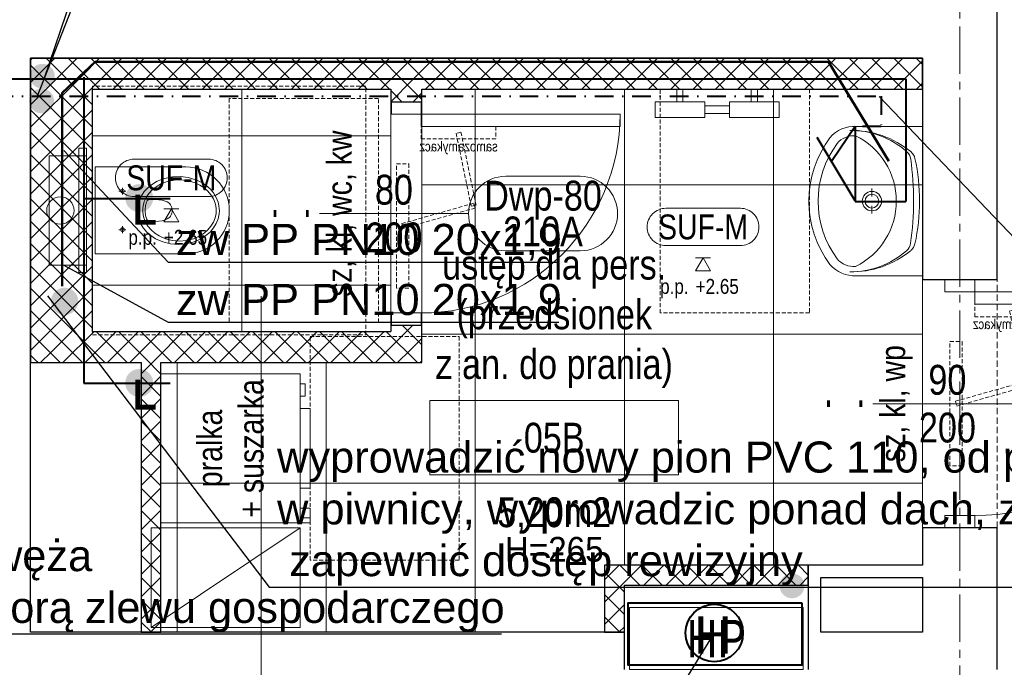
# Model space of a CAD drawing. Header units: millimetres. Extents: x -291747 to 77132, y 46721 to 203932.
# Tile 42 of 110: x 67667 to 68064, y 91216 to 91477. Entities that reach past the tile are written whole.
import ezdxf
from ezdxf.enums import TextEntityAlignment as Align
from ezdxf.lldxf.tags import DXFTag

# ---------------------------------------------------------------- set-up
doc = ezdxf.new("R2010")
doc.units = ezdxf.units.MM
doc.header["$MEASUREMENT"] = 0
for name, pattern in [('DASHDOT', [1, 0.5, -0.25, 0, -0.25]), ('DIVIDE', [1.25, 0.5, -0.25, 0, -0.25, 0, -0.25]), ('xreff_LSN_szatnie_PW_rzuty_14$0$CENTER2', [28.575, 19.05, -3.175, 3.175, -3.175]), ('xreff_LSN_szatnie_PW_rzuty_14$0$DASHED', [19.05, 12.7, -6.35]), ('xreff_LSN_szatnie_PW_rzuty_14$0$HIDDEN2', [4.7625, 3.175, -1.5875])]:
    doc.linetypes.add(name, pattern=pattern)
doc.layers.get('0').update_dxf_attribs({"lineweight": 9})
doc.layers.get('Defpoints').update_dxf_attribs({"lineweight": 9})
for name, color, linetype, lineweight in [('FL-p.poż. opisy', 5, 'Continuous', 30), ('FL-xref', 250, 'Continuous', 9), ('FL_Ciepła_woda-do odbiorników', 1, 'DASHDOT', 40), ('FL_ks_nad posadzka', 12, 'Continuous', 50), ('FL_opisy_woda', 7, 'Continuous', 25), ('FL_ppoż', 4, 'DIVIDE', 40), ('FL_Zimna_woda-do odbiorników', 5, 'SOLID', 40), ('xreff_LSN_szatnie_PW_rzuty_14$0$A drzwi płytowe', 252, 'Continuous', 9), ('xreff_LSN_szatnie_PW_rzuty_14$0$A drzwi samozamykacze', 252, 'Continuous', 9), ('xreff_LSN_szatnie_PW_rzuty_14$0$A hatch ściany', 252, 'Continuous', 9), ('xreff_LSN_szatnie_PW_rzuty_14$0$A hydrant', 8, 'Continuous', 13), ('xreff_LSN_szatnie_PW_rzuty_14$0$A opis', 252, 'Continuous', 9), ('xreff_LSN_szatnie_PW_rzuty_14$0$A opis pom', 252, 'Continuous', 9), ('xreff_LSN_szatnie_PW_rzuty_14$0$A opis pom pow', 252, 'Continuous', 9), ('xreff_LSN_szatnie_PW_rzuty_14$0$A opis stolarka', 252, 'Continuous', 9), ('xreff_LSN_szatnie_PW_rzuty_14$0$A opis stolarka NWD typ', 252, 'Continuous', 9), ('xreff_LSN_szatnie_PW_rzuty_14$0$A opis stolarka NWD wyposażenie', 252, 'Continuous', 9), ('xreff_LSN_szatnie_PW_rzuty_14$0$A opis technologia', 8, 'Continuous', 13), ('xreff_LSN_szatnie_PW_rzuty_14$0$A sufit', 252, 'Continuous', 9), ('xreff_LSN_szatnie_PW_rzuty_14$0$A sufit obrys', 252, 'Continuous', 9), ('xreff_LSN_szatnie_PW_rzuty_14$0$A sufit podwieszany opis', 8, 'Continuous', 13), ('xreff_LSN_szatnie_PW_rzuty_14$0$A widok wyżej', 252, 'xreff_LSN_szatnie_PW_rzuty_14$0$DASHED', 9), ('xreff_LSN_szatnie_PW_rzuty_14$0$A wyposazenie meblowe', 8, 'Continuous', 9), ('xreff_LSN_szatnie_PW_rzuty_14$0$A wyposazenie sanitarne', 8, 'Continuous', 9), ('xreff_LSN_szatnie_PW_rzuty_14$0$A-Wall', 252, 'Continuous', 9), ('xreff_LSN_szatnie_PW_rzuty_14$0$IS grzejniki', 8, 'Continuous', 9), ('xreff_LSN_szatnie_PW_rzuty_14$0$S-Grid-Iden', 8, 'xreff_LSN_szatnie_PW_rzuty_14$0$CENTER2', 9)]:
    doc.layers.add(name, color=color, linetype=linetype, lineweight=lineweight)
doc.layers.add('xreff_LSN_szatnie_PW_rzuty_14$0$A opis ppoż drzwi', color=252, linetype='Continuous', lineweight=9, transparency=0.25)
doc.styles.get("Standard").update_dxf_attribs({"font": 'arial.ttf'})
doc.styles.add('xreff_LSN_szatnie_PW_rzuty_14$0$Standard', font='txt')
doc.styles.add('xreff_LSN_szatnie_PW_rzuty_14$0$STYL ASA', font='ARIALN.TTF')
tags = doc.linetypes.add('SOLID', pattern=[10, 10, 0]).pattern_tags.tags
tags[6:7] = [DXFTag(74, 4), DXFTag(75, 0), DXFTag(340, '0'), DXFTag(46, 0.0), DXFTag(50, 0.0), DXFTag(44, 0.0), DXFTag(45, 0.0)]
tags[4:5] = [DXFTag(74, 4), DXFTag(75, 0), DXFTag(340, '0'), DXFTag(46, 0.0), DXFTag(50, 0.0), DXFTag(44, 0.0), DXFTag(45, 0.0)]
doc.dimstyles.get("Standard").update_dxf_attribs({"dimtxt": 0.18, "dimasz": 0.18, "dimexe": 0.18, "dimexo": 0.0625, "dimgap": 0.09, "dimtad": 0, "dimtih": 1, "dimtoh": 1, "dimdec": 4, "dimzin": 0, "dimdsep": 46, "dimtxsty": 'Standard', "dimcen": 0.09, "dimadec": 0, "dimazin": 0, "dimtfac": 1, "dimtdec": 4, "dimtofl": 0, "dimtmove": 0, "dimatfit": 3, "dimfxl": 1, "dimtolj": 1, "dimtzin": 0, "dimarcsym": 0})
pattern_1 = [(45, (0, 0), (-4.49012806, 4.49012806), []), (135, (0, 0), (-4.49012806, -4.49012806), [])]
pattern_2 = [(45, (0, 0), (-4.49012806, 4.49012806), []), (135, (0, 0), (-4.49012806, -4.49012806), [])]

# ---------------------------------------------------------------- blocks, each defined once
blk = doc.blocks.new('xreff_LSN_szatnie_PW_rzuty_14$0$miska ustepowa')
at = {"ltscale": 0.15}
for points in [[(22, 2.5), (22, 17.5), (-22, 17.5), (-22, 2.5)], [(-25, 2.5), (-25, 5.5), (25, 5.5), (25, 2.5)], [(-22, 2.5), (-22, 5.5), (-25, 5.5), (-25, 2.5)], [(22, 2.5), (22, 5.5), (25, 5.5), (25, 2.5)]]:
    blk.add_lwpolyline(points, close=True, dxfattribs=at)
blk.add_lwpolyline([(-17.5, -37.5), (-17.5, -1), (17.5, -1), (17.5, -37.5, -1)], format="xyb", close=True, dxfattribs=at)
at = {"ltscale": 0.15, "elevation": 0}
for points in [[(-7.75, -13.4), (-7.75, -10.6)], [(7.75, -13.4), (7.75, -10.6)], [(-9.15, -12), (-6.35, -12)], [(9.15, -12), (6.35, -12)]]:
    blk.add_lwpolyline(points, dxfattribs=at)
at = {"ltscale": 0.15}
for points in [[(0, -51, 0), (1.34, -50.92, 0), (3.32, -50.49, 0), (5.23, -49.73, 0), (7.04, -48.64, 0), (8.69, -47.25, 0), (10.14, -45.58, 0), (11.37, -43.66, 0), (12.63, -40.81, 0), (13.42, -37.71, 0), (13.69, -34.5, 0), (13.42, -31.29, 0), (12.63, -28.19, 0), (11.37, -25.34, 0), (10.14, -23.42, 0), (8.69, -21.75, 0), (7.04, -20.36, 0), (5.23, -19.27, 0), (3.32, -18.51, 0), (2, -18.19, 0), (0.67, -18.02, 0), (-0.67, -18.02, 0), (-2, -18.19, 0), (-3.97, -18.73, 0), (-5.85, -19.6, 0), (-7.6, -20.79, 0), (-9.2, -22.28, 0), (-10.58, -24.03, 0), (-11.73, -26.02, 0), (-12.88, -28.95, 0), (-13.54, -32.08, 0), (-13.67, -35.31, 0), (-13.27, -38.5, 0), (-12.36, -41.55, 0), (-11.37, -43.66, 0), (-10.14, -45.58, 0), (-8.69, -47.25, 0), (-7.04, -48.64, 0), (-5.23, -49.73, 0), (-3.32, -50.49, 0), (-2, -50.82, 0), (-0.67, -50.98, 0)], [(0, -49.72, 0), (1.2, -49.65, 0), (2.99, -49.27, 0), (4.7, -48.58, 0), (6.32, -47.6, 0), (7.81, -46.36, 0), (9.12, -44.86, 0), (10.22, -43.14, 0), (11.36, -40.58, 0), (12.06, -37.81, 0), (12.31, -34.93, 0), (12.06, -32.05, 0), (11.36, -29.27, 0), (10.22, -26.71, 0), (9.12, -24.99, 0), (7.81, -23.49, 0), (6.32, -22.25, 0), (4.7, -21.27, 0), (2.99, -20.59, 0), (1.8, -20.3, 0), (0.6, -20.15, 0), (-0.6, -20.15, 0), (-1.8, -20.3, 0), (-3.57, -20.78, 0), (-5.26, -21.57, 0), (-6.84, -22.64, 0), (-8.27, -23.97, 0), (-9.51, -25.54, 0), (-10.55, -27.32, 0), (-11.58, -29.95, 0), (-12.17, -32.76, 0), (-12.29, -35.65, 0), (-11.93, -38.52, 0), (-11.11, -41.25, 0), (-10.22, -43.14, 0), (-9.12, -44.86, 0), (-7.81, -46.36, 0), (-6.32, -47.6, 0), (-4.7, -48.58, 0), (-2.98, -49.27, 0), (-1.8, -49.56, 0), (-0.6, -49.7, 0)]]:
    blk.add_polyline3d(points, close=True, dxfattribs=at)
for points in [[(-3.84, -21.91, 0), (-3.98, -21.98, 0), (-4.1, -22.07, 0), (-4.2, -22.18, 0), (-4.29, -22.3, 0), (-4.36, -22.44, 0), (-4.42, -22.59, 0), (-4.45, -22.76, 0), (-4.46, -22.93, 0)], [(0, -32.03, 0), (-0.57, -31.99, 0), (-1.15, -31.86, 0), (-1.71, -31.64, 0), (-2.26, -31.32, 0), (-2.64, -31.01, 0), (-3, -30.63, 0), (-3.43, -29.99, 0), (-3.79, -29.2, 0), (-4.13, -27.92, 0), (-4.31, -26.66, 0), (-4.42, -25.16, 0), (-4.45, -23.87, 0), (-4.46, -22.93, 0)], [(-3.84, -21.91, 0), (-3.37, -21.72, 0), (-2.9, -21.55, 0), (-2.42, -21.41, 0), (-1.94, -21.29, 0), (-1.46, -21.2, 0), (-0.97, -21.14, 0), (-0.49, -21.1, 0), (0, -21.08, 0)], [(3.84, -21.91, 0), (3.37, -21.72, 0), (2.9, -21.55, 0), (2.42, -21.41, 0), (1.94, -21.29, 0), (1.46, -21.2, 0), (0.97, -21.14, 0), (0.49, -21.1, 0), (0, -21.08, 0)], [(0, -32.03, 0), (0.57, -31.99, 0), (1.15, -31.86, 0), (1.71, -31.64, 0), (2.26, -31.32, 0), (2.64, -31.01, 0), (3, -30.63, 0), (3.43, -29.99, 0), (3.79, -29.2, 0), (4.13, -27.92, 0), (4.31, -26.66, 0), (4.42, -25.16, 0), (4.45, -23.87, 0), (4.46, -22.93, 0)], [(3.84, -21.91, 0), (3.98, -21.98, 0), (4.1, -22.07, 0), (4.2, -22.18, 0), (4.29, -22.3, 0), (4.36, -22.44, 0), (4.42, -22.59, 0), (4.45, -22.76, 0), (4.46, -22.93, 0)]]:
    blk.add_polyline3d(points, dxfattribs=at)
for centre, radius in [((0, 13), 5.5), ((-7.75, -12, 0), 0.75), ((7.75, -12, 0), 0.75)]:
    blk.add_circle(centre, radius, dxfattribs=at)
at = {"layer": 'Defpoints', "linetype": 'xreff_LSN_szatnie_PW_rzuty_14$0$HIDDEN2', "ltscale": 0.5}
for points in [[(-50, 0), (50, 0), (50, -110), (-50, -110)], [(-45, -55), (45, -55), (45, -115), (-45, -115)]]:
    blk.add_lwpolyline(points, close=True, dxfattribs=at)
blk = doc.blocks.new('xreff_LSN_szatnie_PW_rzuty_14$0$umywalka 60x45')
at = {"color": 0, "lineweight": -2, "ltscale": 0.15}
for p, q in [((-30, 0), (30, 0)), ((-30, 0), (-30, -26.7)), ((9.45, 0), (-9.45, 0)), ((30, 0), (30, -26.7)), ((-0.01, -15.32), (-0.01, -18.52)), ((-1.86, -20.37), (-5.07, -20.37)), ((-0.01, -22.22), (-0.01, -25.42)), ((5.04, -20.37), (1.84, -20.37))]:
    blk.add_line(p, q, dxfattribs=at)
at = {"ltscale": 0.15}
blk.add_lwpolyline([(-26.31, -26.95, 0.236063), (-23.21, -34.38, 0.329715), (23.21, -34.38, 0.236063), (26.31, -26.95, 0.623035)], format="xyb", close=True, dxfattribs=at)
blk.add_lwpolyline([(-30, -26.7, 0.239105), (-25.52, -37.28, 0.331406), (25.52, -37.28, 0.239105), (30, -26.7)], format="xyb", dxfattribs=at)
at = {"color": 0, "lineweight": -2, "ltscale": 0.15}
for radius in [3.89, 2.78]:
    blk.add_circle((-0.01, -20.37), radius, dxfattribs=at)
for centre, radius, start, end in [((-16.04, -7.93), 5, 102.694, 140.6648), ((-0.64, -76.32), 75.1, 89.4897, 102.694), ((0.57, -131.79), 128.2, 90.245, 97.8304), ((0.57, -76.32), 75.1, 77.2285, 90.4328), ((-0.72, -131.79), 128.2, 82.0921, 89.6775), ((16.06, -7.95), 5, 39.2578, 77.2285), ((9.28, -28.68), 37.74, 140.6648, 180.9072), ((5.44, -28.88), 33.9, 138.5245, 180.6767), ((-16.21, -9.73), 5, 97.8304, 138.5245), ((16.23, -9.76), 5, 41.398, 82.0921), ((-9.28, -28.67), 37.74, 359.0153, 39.2578), ((-5.45, -28.87), 33.9, 359.2458, 41.398)]:
    blk.add_arc(centre, radius, start, end, dxfattribs=at)
at = {"layer": 'Defpoints', "linetype": 'xreff_LSN_szatnie_PW_rzuty_14$0$HIDDEN2', "ltscale": 0.5}
blk.add_lwpolyline([(-45, -45.56), (45, -45.56), (45, -105.56), (-45, -105.56)], close=True, dxfattribs=at)
blk = doc.blocks.new('xreff_LSN_szatnie_PW_rzuty_14$0$pralka suszarka')
for p, q in [((-30, -4), (-30, -56)), ((30, -56), (30, -4)), ((30, -56), (30, -4)), ((-30, -56), (30, -56)), ((-28, -60), (-28, -56)), ((-24, -60), (-24, -56)), ((-16, -60), (-16, -56)), ((16, -60), (16, -56)), ((21, -58), (21, -56)), ((26, -58), (21, -58)), ((26, -56), (26, -58)), ((-24, -60), (-28, -60)), ((-16, -60), (0, -60)), ((16, -60), (0, -60))]:
    blk.add_line(p, q)
blk.add_lwpolyline([(30, 0), (-30, 0), (-30, -60), (-24, -60), (-24, -56), (-16, -56), (-16, -60), (16, -60), (16, -56), (21, -56), (21, -58), (26, -58), (26, -56), (30, -56)], close=True)
at = {"layer": 'Defpoints', "linetype": 'xreff_LSN_szatnie_PW_rzuty_14$0$HIDDEN2', "ltscale": 0.5}
blk.add_lwpolyline([(-45, -60), (45, -60), (45, -120), (-45, -120)], close=True, dxfattribs=at)
at = {"insert": (0, -28), "char_height": 10, "attachment_point": 5, "style": 'xreff_LSN_szatnie_PW_rzuty_14$0$STYL ASA'}
blk.add_mtext_dynamic_manual_height_columns('\\pxqc;pralka\\P+ suszarka', width=136.0338, gutter_width=1, heights=[0], dxfattribs=at)
blk = doc.blocks.new('xreff_LSN_szatnie_PW_rzuty_14$0$szafa')
at = {"color": 0, "linetype": 'ByBlock', "lineweight": -2, "ltscale": 0.5}
blk.add_lwpolyline([(-0.5, -0.5), (0.5, -0.5), (0.5, 0.5), (-0.5, 0.5)], close=True, dxfattribs=at)
blk.add_lwpolyline([(-0.5, 0.5), (0.5, -0.5)], dxfattribs=at)
blk = doc.blocks.new('xreff_LSN_szatnie_PW_rzuty_14$0$samozamykacz')
at = {"linetype": 'xreff_LSN_szatnie_PW_rzuty_14$0$HIDDEN2', "ltscale": 0.5}
for points in [[(10, -5), (60, -5), (60, 0), (10, 0)], [(25.86, -31.09), (34.04, -2.23), (35.96, -2.77), (27.78, -31.64)], [(0, -40), (0, -10), (-5, -10), (-5, -40)], [(-2.3, -24.02), (27.08, -30.11), (26.67, -32.07), (-2.7, -25.98)]]:
    blk.add_lwpolyline(points, close=True, dxfattribs=at)
at = {"insert": (1, -25), "char_height": 4, "attachment_point": 2, "rotation": 90, "style": 'xreff_LSN_szatnie_PW_rzuty_14$0$STYL ASA'}
blk.add_mtext_dynamic_manual_height_columns('\\pxqc;samozamykacz', width=75.7344, gutter_width=1, heights=[0], dxfattribs=at)
blk = doc.blocks.new('xreff_LSN_szatnie_PW_rzuty_14$0$środek')
blk.add_line((0, 0), (0, -10))
blk = doc.blocks.new('xreff_LSN_szatnie_PW_rzuty_14$0$ddtag_RIGHT')
at = {"transparency": 33554687}
blk.add_lwpolyline([(30, 0), (-30, 0)], dxfattribs=at)
at = {"layer": 'xreff_LSN_szatnie_PW_rzuty_14$0$A opis stolarka NWD typ', "transparency": 33554687}
blk.add_lwpolyline([(75, 15, -1), (75, -15), (45, -15, -1), (45, 15)], format="xyb", close=True, dxfattribs=at)
at = {"ltscale": 0.1, "transparency": 33554687, "style": 'xreff_LSN_szatnie_PW_rzuty_14$0$STYL ASA'}
blk.add_attdef('DOORS:AKUSTYKA', text='', height=10, rotation=90, dxfattribs=at).set_placement((-49, 0), align=Align.MIDDLE_CENTER)
blk.add_attdef('DOORS:SZEROKOŚĆ', text='', height=12, dxfattribs=at).set_placement((0, 0, 0), align=Align.BOTTOM_CENTER)
blk.add_attdef('DOORS:WYSOKOŚĆ', text='', height=12, dxfattribs=at).set_placement((0, -3.6, 0), align=Align.TOP_CENTER)
at = {"layer": 'xreff_LSN_szatnie_PW_rzuty_14$0$A opis ppoż drzwi', "ltscale": 0.1, "transparency": 33554687, "style": 'xreff_LSN_szatnie_PW_rzuty_14$0$STYL ASA'}
blk.add_attdef('DOORS:PPOŻ', text='', height=10, rotation=90, dxfattribs=at).set_placement((-36, 0), align=Align.MIDDLE_CENTER)
at = {"layer": 'xreff_LSN_szatnie_PW_rzuty_14$0$A opis stolarka NWD typ', "ltscale": 0.1, "transparency": 33554687, "style": 'xreff_LSN_szatnie_PW_rzuty_14$0$STYL ASA'}
blk.add_attdef('DOORS:TYP', text='', height=12, dxfattribs=at).set_placement((60, -2.4, 0), align=Align.BOTTOM_CENTER)
blk.add_attdef('DOORS:PODTYP', text='', height=12, dxfattribs=at).set_placement((60, -1.2, 0), align=Align.TOP_CENTER)
at = {"layer": 'xreff_LSN_szatnie_PW_rzuty_14$0$A opis stolarka NWD wyposażenie', "ltscale": 0.1, "transparency": 33554687, "style": 'xreff_LSN_szatnie_PW_rzuty_14$0$STYL ASA'}
blk.add_attdef('DOORS:WYPOSAŻENIE', text='', height=10, rotation=90, dxfattribs=at).set_placement((-22, 0), align=Align.MIDDLE_CENTER)
blk = doc.blocks.new('xreff_LSN_szatnie_PW_rzuty_14$0$tag wn')
blk.add_lwpolyline([(-25, -7.5), (25, -7.5), (25, 7.5), (-25, 7.5)], close=True)
at = {"style": 'xreff_LSN_szatnie_PW_rzuty_14$0$STYL ASA'}
blk.add_attdef('ROOM:NO', text='', height=6, dxfattribs=at).set_placement((0, 0), align=Align.MIDDLE_CENTER)
at = {"layer": 'xreff_LSN_szatnie_PW_rzuty_14$0$A opis pom pow', "style": 'xreff_LSN_szatnie_PW_rzuty_14$0$STYL ASA'}
blk.add_attdef('ROOM:AREA', text='', height=6, dxfattribs=at).set_placement((0, -15), align=Align.MIDDLE_CENTER)
blk = doc.blocks.new('xreff_LSN_szatnie_PW_rzuty_14$0$metka')
blk.add_lwpolyline([(-15, -7.5), (15, -7.5, 0.414214), (22.5, 0), (22.5, 0, 0.414214), (15, 7.5), (-15, 7.5, 0.414214), (-22.5, 0), (-22.5, 0, 0.414214)], format="xyb", close=True)
at = {"style": 'xreff_LSN_szatnie_PW_rzuty_14$0$STYL ASA'}
blk.add_attdef('DETAIL:NO', text='', height=10, dxfattribs=at).set_placement((0, 0), align=Align.MIDDLE_CENTER)
blk = doc.blocks.new('xreff_LSN_szatnie_PW_rzuty_14$0$Anno_Elevation_Label_8')
at = {"color": 0, "linetype": 'ByBlock'}
blk.add_line((-0.05, 0), (0.05, 0), dxfattribs=at)
blk.add_lwpolyline([(0, 0), (-0.05, -0.0866), (0.05, -0.0866)], close=True, dxfattribs=at)
at = {"color": 0, "linetype": 'ByBlock', "style": 'xreff_LSN_szatnie_PW_rzuty_14$0$STYL ASA'}
blk.add_attdef('PREFIX', text='', height=0.1, dxfattribs=at).set_placement((-0.0971, -0.2406), align=Align.RIGHT)
for tag, p in [('ELEVATION', (-0.05, -0.2406)), ('SUFFIX', (-0.05, -0.3811))]:
    blk.add_attdef(tag, p, '', height=0.1, dxfattribs=at)
blk = doc.blocks.new('xreff_LSN_szatnie_PW_rzuty_14')
at = {"layer": 'xreff_LSN_szatnie_PW_rzuty_14$0$A hatch ściany', "linetype": 'Continuous', "lineweight": 9}
h = blk.add_hatch(dxfattribs=at)
h.set_pattern_fill('ANSI37', color=256, scale=2, style=0)
h.set_pattern_definition(pattern_1)
h.paths.add_polyline_path([(67671.68, 91338.72), (67696.68, 91351.22), (67696.68, 91448.72), (67689.39, 91457.05), (67671.68, 91461.22)], flags=0)
h.paths.add_polyline_path([(67689.39, 91457.05), (67696.68, 91461.22), (67671.68, 91461.22)], flags=0)
h = blk.add_hatch(dxfattribs=at)
h.set_pattern_fill('ANSI37', color=256, scale=2, style=0)
h.set_pattern_definition(pattern_2)
h.paths.add_polyline_path([(67696.68, 91461.22), (67689.39, 91457.05), (67696.68, 91448.72), (67816.68, 91448.72), (67822.93, 91454.97), (67816.68, 91461.22)], flags=0)
h.paths.add_polyline_path([(67822.93, 91454.97), (67829.18, 91448.72), (68030.68, 91448.72), (68030.68, 91461.22), (67829.18, 91461.22)], flags=0)
h = blk.add_hatch(dxfattribs=at)
h.set_pattern_fill('ANSI37', color=256, scale=2, style=0)
h.set_pattern_definition(pattern_1)
h.paths.add_polyline_path([(67816.68, 91351.22), (67829.18, 91338.72), (67829.18, 91353.72), (67816.68, 91353.72)], flags=0)
h.paths.add_polyline_path([(67816.68, 91443.72), (67829.18, 91443.72), (67829.18, 91448.72), (67822.93, 91454.97), (67816.68, 91448.72)], flags=0)
h.paths.add_polyline_path([(67822.93, 91454.97), (67829.18, 91461.22), (67816.68, 91461.22)], flags=0)
h = blk.add_hatch(dxfattribs=at)
h.set_pattern_fill('ANSI37', color=256, scale=2, style=0)
h.set_pattern_definition(pattern_2)
h.paths.add_polyline_path([(67696.68, 91351.22), (67671.68, 91338.72), (67716.18, 91338.72), (67718.85, 91342.22), (67716.18, 91351.22)], flags=0)
h.paths.add_polyline_path([(67716.18, 91351.22), (67718.85, 91342.22), (67724.18, 91338.72), (67829.18, 91338.72), (67816.68, 91351.22)], flags=0)
h = blk.add_hatch(dxfattribs=at)
h.set_pattern_fill('ANSI37', color=256, scale=2, style=0)
h.set_pattern_definition(pattern_1)
h.paths.add_polyline_path([(67724.18, 91338.72), (67718.85, 91342.22), (67716.18, 91338.72), (67716.18, 91230.22), (67724.18, 91230.22)], flags=0)
h = blk.add_hatch(dxfattribs=at)
h.set_pattern_fill('ANSI37', color=256, scale=2, style=0)
h.set_pattern_definition([(45, (0, 0), (-4.49012806, 4.49012806), []), (135, (0, 0), (-4.49012806, -4.49012806), [])])
h.paths.add_polyline_path([(67902.68, 91257.22), (67910.68, 91249.22), (67984.68, 91249.22), (67984.68, 91257.22)], flags=0)
h = blk.add_hatch(dxfattribs=at)
h.set_pattern_fill('ANSI37', color=256, scale=2, angle=-360, style=0)
h.set_pattern_definition([(45, (0, 0), (-4.49012806, 4.49012806), []), (135, (0, 0), (-4.49012806, -4.49012806), [])])
h.paths.add_polyline_path([(67910.68, 91249.22), (67902.68, 91257.22), (67902.68, 91230.22), (67910.68, 91230.22)], flags=0)
at = {"layer": 'xreff_LSN_szatnie_PW_rzuty_14$0$A drzwi płytowe', "linetype": 'Continuous', "lineweight": 9, "ltscale": 0.2}
for points in [[(67816.93, 91438.72), (67816.93, 91443.72), (67828.93, 91443.72), (67828.93, 91438.72)], [(68039.68, 91367.22), (68039.68, 91372.22), (68051.68, 91372.22), (68051.68, 91367.22)], [(67816.93, 91358.72), (67816.93, 91353.72), (67828.93, 91353.72), (67828.93, 91358.72)], [(68039.68, 91277.22), (68039.68, 91272.22), (68051.68, 91272.22), (68051.68, 91277.22)]]:
    blk.add_lwpolyline(points, close=True, dxfattribs=at)
at = {"layer": 'xreff_LSN_szatnie_PW_rzuty_14$0$A drzwi płytowe', "linetype": 'Continuous', "lineweight": 9}
for points in [[(67828.93, 91438.72), (67828.93, 91433.72), (67908.93, 91433.72), (67908.93, 91438.72)], [(68051.68, 91367.22), (68051.68, 91362.22), (68141.68, 91362.22), (68141.68, 91367.22)]]:
    blk.add_lwpolyline(points, close=True, dxfattribs=at)
at = {"layer": 'xreff_LSN_szatnie_PW_rzuty_14$0$A drzwi płytowe', "linetype": 'Continuous', "lineweight": 9, "ltscale": 0.2}
for centre, radius in [((67828.93, 91438.72), 80), ((68051.68, 91367.22), 90)]:
    blk.add_arc(centre, radius, 270, 0, dxfattribs=at)
at = {"layer": 'xreff_LSN_szatnie_PW_rzuty_14$0$A hydrant'}
blk.add_lwpolyline([(67982.68, 91240.22), (67982.68, 91215.22), (67912.68, 91215.22), (67912.68, 91240.22)], close=True, dxfattribs=at)
at = {"layer": 'xreff_LSN_szatnie_PW_rzuty_14$0$A opis pom'}
blk.add_lwpolyline([(67764.45, 91165.42), (67764.45, 91365.42)], dxfattribs=at)
at = {"layer": 'xreff_LSN_szatnie_PW_rzuty_14$0$A sufit', "linetype": 'Continuous', "lineweight": 9}
for p, q in [((67696.68, 91351.22), (67696.68, 91448.72)), ((67756.68, 91351.22), (67756.68, 91448.72)), ((67816.68, 91351.22), (67816.68, 91448.72)), ((67850.68, 91230.22), (67850.68, 91448.72)), ((67910.68, 91257.22), (67910.68, 91448.72)), ((67970.68, 91257.22), (67970.68, 91448.72)), ((68030.68, 91257.22), (68030.68, 91448.72)), ((67696.68, 91429.97), (67816.68, 91429.97)), ((67829.18, 91410.22), (68030.68, 91410.22)), ((67696.68, 91369.97), (67816.68, 91369.97)), ((67829.18, 91350.22), (68030.68, 91350.22)), ((67730.68, 91230.22), (67730.68, 91338.72)), ((67790.68, 91230.22), (67790.68, 91338.72)), ((67724.18, 91290.22), (68030.68, 91290.22)), ((67724.18, 91230.22), (67902.68, 91230.22))]:
    blk.add_line(p, q, dxfattribs=at)
at = {"layer": 'xreff_LSN_szatnie_PW_rzuty_14$0$A sufit obrys'}
for points in [[(67696.68, 91448.72), (67696.68, 91351.22), (67816.68, 91351.22), (67816.68, 91448.72)], [(67902.68, 91230.22), (67902.68, 91257.22), (68030.68, 91257.22), (68030.68, 91448.72), (67829.18, 91448.72), (67829.18, 91338.72), (67724.18, 91338.72), (67724.18, 91230.22)]]:
    blk.add_lwpolyline(points, close=True, dxfattribs=at)
at = {"layer": 'xreff_LSN_szatnie_PW_rzuty_14$0$A widok wyżej', "linetype": 'xreff_LSN_szatnie_PW_rzuty_14$0$DASHED', "lineweight": 9, "ltscale": 0.2}
for p, q in [((68030.68, 91372.22), (68030.68, 91272.22)), ((68060.68, 91272.22), (68060.68, 91372.22))]:
    blk.add_line(p, q, dxfattribs=at)
at = {"layer": 'xreff_LSN_szatnie_PW_rzuty_14$0$A-Wall', "linetype": 'Continuous', "lineweight": 25}
for p, q in [((68060.68, 91372.22), (68060.68, 91535.22)), ((67671.68, 91230.22), (67671.68, 91461.22)), ((67671.68, 91461.22), (67696.68, 91461.22)), ((67696.68, 91461.22), (67671.68, 91461.22)), ((67671.68, 91461.22), (67671.68, 91338.72)), ((67696.68, 91461.22), (67816.68, 91461.22)), ((67816.68, 91461.22), (67696.68, 91461.22)), ((67816.68, 91461.22), (68030.68, 91461.22)), ((67829.18, 91461.22), (67816.68, 91461.22)), ((68030.68, 91461.22), (67829.18, 91461.22)), ((68030.68, 91461.22), (68030.68, 91448.72)), ((68030.68, 91448.72), (68030.68, 91461.22)), ((67696.68, 91351.22), (67696.68, 91448.72)), ((67696.68, 91448.72), (67816.68, 91448.72)), ((67816.68, 91448.72), (67816.68, 91443.72)), ((67829.18, 91443.72), (67829.18, 91448.72)), ((67829.18, 91448.72), (68030.68, 91448.72)), ((68030.68, 91448.72), (68030.68, 91372.22)), ((67816.68, 91443.72), (67829.18, 91443.72)), ((68030.68, 91372.22), (68060.68, 91372.22)), ((67696.68, 91351.22), (67816.68, 91351.22)), ((67829.18, 91353.72), (67816.68, 91353.72)), ((67816.68, 91353.72), (67816.68, 91351.22)), ((67829.18, 91338.72), (67829.18, 91353.72)), ((67671.68, 91338.72), (67716.18, 91338.72)), ((67716.18, 91338.72), (67716.18, 91230.22)), ((67724.18, 91338.72), (67829.18, 91338.72)), ((67724.18, 91230.22), (67724.18, 91338.72)), ((68060.68, 91272.22), (68030.68, 91272.22)), ((68030.68, 91272.22), (68030.68, 91257.22)), ((68060.68, 91215.22), (68060.68, 91272.22)), ((67984.68, 91257.22), (67902.68, 91257.22)), ((67902.68, 91257.22), (67902.68, 91230.22)), ((68030.68, 91257.22), (67984.68, 91257.22)), ((67984.68, 91257.22), (67984.68, 91249.22)), ((67984.68, 91249.22), (67984.68, 91257.22)), ((67989.68, 91252.22), (68030.68, 91252.22)), ((67989.68, 91230.22), (67989.68, 91252.22)), ((68030.68, 91252.22), (68030.68, 91230.22)), ((67910.68, 91249.22), (67984.68, 91249.22)), ((67910.68, 91230.22), (67910.68, 91249.22)), ((67984.68, 91249.22), (67984.68, 91215.22)), ((67716.18, 91230.22), (67671.68, 91230.22)), ((67724.18, 91230.22), (67716.18, 91230.22)), ((67716.18, 91230.22), (67724.18, 91230.22)), ((67910.68, 91230.22), (67724.18, 91230.22)), ((67902.68, 91230.22), (67910.68, 91230.22)), ((67910.68, 91215.22), (67910.68, 91230.22)), ((68030.68, 91230.22), (67989.68, 91230.22))]:
    blk.add_line(p, q, dxfattribs=at)
at = {"layer": 'xreff_LSN_szatnie_PW_rzuty_14$0$IS grzejniki'}
for p, q in [((67931.75, 91443.72), (67931.75, 91448.72)), ((67931.75, 91448.72), (67934.25, 91448.72)), ((67934.25, 91448.72), (67934.25, 91443.72)), ((67964.25, 91448.72), (67961.75, 91448.72)), ((67961.75, 91448.72), (67961.75, 91443.72)), ((67964.25, 91443.72), (67964.25, 91448.72)), ((67923, 91443.72), (67943, 91443.72)), ((67923, 91437.32), (67923, 91443.72)), ((67943, 91443.72), (67943, 91437.32)), ((67973, 91443.72), (67953, 91443.72)), ((67953, 91443.72), (67953, 91437.32)), ((67973, 91437.32), (67973, 91443.72)), ((67953, 91442.12), (67943, 91442.12)), ((67943, 91442.12), (67943, 91438.92)), ((67943, 91438.92), (67953, 91438.92)), ((67953, 91438.92), (67953, 91442.12)), ((67943, 91437.32), (67923, 91437.32)), ((67953, 91437.32), (67973, 91437.32))]:
    blk.add_line(p, q, dxfattribs=at)
at = {"layer": 'xreff_LSN_szatnie_PW_rzuty_14$0$S-Grid-Iden'}
blk.add_lwpolyline([(68045.68, 92131.22), (68045.68, 90539.22)], dxfattribs=at)
at = {"layer": 'xreff_LSN_szatnie_PW_rzuty_14$0$A drzwi płytowe', "linetype": 'Continuous', "lineweight": 9, "ltscale": 0.2, "rotation": 270}
for p in [(67822.93, 91398.72), (68045.68, 91322.22)]:
    blk.add_blockref('xreff_LSN_szatnie_PW_rzuty_14$0$środek', p, dxfattribs=at)
at = {"layer": 'xreff_LSN_szatnie_PW_rzuty_14$0$A drzwi samozamykacze', "xscale": -1, "rotation": 90.00000000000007}
for p in [(67818.93, 91428.72), (68041.68, 91357.22)]:
    blk.add_blockref('xreff_LSN_szatnie_PW_rzuty_14$0$samozamykacz', p, dxfattribs=at)
at = {"layer": 'xreff_LSN_szatnie_PW_rzuty_14$0$A opis pom', "linetype": 'Continuous', "lineweight": 9, "xscale": 2, "yscale": 2, "zscale": 2}
blk.add_blockref('xreff_LSN_szatnie_PW_rzuty_14$0$tag wn', (67882.43, 91308.54), dxfattribs=at).add_auto_attribs({'ROOM:NO': '05B', 'ROOM:AREA': '5,20m2'})
at = {"layer": 'xreff_LSN_szatnie_PW_rzuty_14$0$A opis stolarka', "linetype": 'Continuous', "lineweight": 9}
ref = blk.add_blockref('xreff_LSN_szatnie_PW_rzuty_14$0$ddtag_RIGHT', (67817.93, 91398.72), dxfattribs=at)
ref.add_attrib('DOORS:AKUSTYKA', '-', dxfattribs={"layer": '0', "ltscale": 0.1, "height": 10, "rotation": 90, "style": 'xreff_LSN_szatnie_PW_rzuty_14$0$STYL ASA'}).set_placement((67768.93, 91398.72), align=Align.MIDDLE_CENTER)
ref.add_attrib('DOORS:PPOŻ', '-', dxfattribs={"layer": 'xreff_LSN_szatnie_PW_rzuty_14$0$A opis ppoż drzwi', "ltscale": 0.1, "height": 10, "rotation": 90, "style": 'xreff_LSN_szatnie_PW_rzuty_14$0$STYL ASA'}).set_placement((67781.93, 91398.72), align=Align.MIDDLE_CENTER)
ref.add_attrib('DOORS:WYSOKOŚĆ', '200', dxfattribs={"layer": '0', "ltscale": 0.1, "height": 12, "style": 'xreff_LSN_szatnie_PW_rzuty_14$0$STYL ASA'}).set_placement((67817.93, 91395.12, 0), align=Align.TOP_CENTER)
ref.add_attrib('DOORS:SZEROKOŚĆ', '80', dxfattribs={"layer": '0', "ltscale": 0.1, "height": 12, "style": 'xreff_LSN_szatnie_PW_rzuty_14$0$STYL ASA'}).set_placement((67817.93, 91398.72, 0), align=Align.BOTTOM_CENTER)
ref.add_attrib('DOORS:PODTYP', '210A', dxfattribs={"layer": 'xreff_LSN_szatnie_PW_rzuty_14$0$A opis stolarka NWD typ', "ltscale": 0.1, "height": 12, "style": 'xreff_LSN_szatnie_PW_rzuty_14$0$STYL ASA'}).set_placement((67877.93, 91397.52, 0), align=Align.TOP_CENTER)
ref.add_attrib('DOORS:TYP', 'Dwp-80', dxfattribs={"layer": 'xreff_LSN_szatnie_PW_rzuty_14$0$A opis stolarka NWD typ', "ltscale": 0.1, "height": 12, "style": 'xreff_LSN_szatnie_PW_rzuty_14$0$STYL ASA'}).set_placement((67877.93, 91396.32, 0), align=Align.BOTTOM_CENTER)
ref.add_attrib('DOORS:WYPOSAŻENIE', 'sz, kl, wc, kw', dxfattribs={"layer": 'xreff_LSN_szatnie_PW_rzuty_14$0$A opis stolarka NWD wyposażenie', "ltscale": 0.1, "height": 10, "rotation": 90, "style": 'xreff_LSN_szatnie_PW_rzuty_14$0$STYL ASA'}).set_placement((67795.93, 91398.72), align=Align.MIDDLE_CENTER)
ref = blk.add_blockref('xreff_LSN_szatnie_PW_rzuty_14$0$ddtag_RIGHT', (68040.68, 91322.22), dxfattribs=at)
ref.add_attrib('DOORS:AKUSTYKA', '-', dxfattribs={"layer": '0', "ltscale": 0.1, "height": 10, "rotation": 90, "style": 'xreff_LSN_szatnie_PW_rzuty_14$0$STYL ASA'}).set_placement((67991.68, 91322.22), align=Align.MIDDLE_CENTER)
ref.add_attrib('DOORS:PPOŻ', '-', dxfattribs={"layer": 'xreff_LSN_szatnie_PW_rzuty_14$0$A opis ppoż drzwi', "ltscale": 0.1, "height": 10, "rotation": 90, "style": 'xreff_LSN_szatnie_PW_rzuty_14$0$STYL ASA'}).set_placement((68004.68, 91322.22), align=Align.MIDDLE_CENTER)
ref.add_attrib('DOORS:WYSOKOŚĆ', '200', dxfattribs={"layer": '0', "ltscale": 0.1, "height": 12, "style": 'xreff_LSN_szatnie_PW_rzuty_14$0$STYL ASA'}).set_placement((68040.68, 91318.62, 0), align=Align.TOP_CENTER)
ref.add_attrib('DOORS:SZEROKOŚĆ', '90', dxfattribs={"layer": '0', "ltscale": 0.1, "height": 12, "style": 'xreff_LSN_szatnie_PW_rzuty_14$0$STYL ASA'}).set_placement((68040.68, 91322.22, 0), align=Align.BOTTOM_CENTER)
ref.add_attrib('DOORS:PODTYP', '200B', dxfattribs={"layer": 'xreff_LSN_szatnie_PW_rzuty_14$0$A opis stolarka NWD typ', "ltscale": 0.1, "height": 12, "style": 'xreff_LSN_szatnie_PW_rzuty_14$0$STYL ASA'}).set_placement((68100.68, 91321.02, 0), align=Align.TOP_CENTER)
ref.add_attrib('DOORS:TYP', 'Dwp-90', dxfattribs={"layer": 'xreff_LSN_szatnie_PW_rzuty_14$0$A opis stolarka NWD typ', "ltscale": 0.1, "height": 12, "style": 'xreff_LSN_szatnie_PW_rzuty_14$0$STYL ASA'}).set_placement((68100.68, 91319.82, 0), align=Align.BOTTOM_CENTER)
ref.add_attrib('DOORS:WYPOSAŻENIE', 'sz, kl, wp', dxfattribs={"layer": 'xreff_LSN_szatnie_PW_rzuty_14$0$A opis stolarka NWD wyposażenie', "ltscale": 0.1, "height": 10, "rotation": 90, "style": 'xreff_LSN_szatnie_PW_rzuty_14$0$STYL ASA'}).set_placement((68018.68, 91322.22), align=Align.MIDDLE_CENTER)
at = {"layer": 'xreff_LSN_szatnie_PW_rzuty_14$0$A sufit podwieszany opis', "linetype": 'Continuous', "lineweight": 13}
for p in [(67728.35, 91413.09), (67942.35, 91393.34)]:
    blk.add_blockref('xreff_LSN_szatnie_PW_rzuty_14$0$metka', p, dxfattribs=at).add_auto_attribs({'DETAIL:NO': 'SUF-M'})
at = {"layer": 'xreff_LSN_szatnie_PW_rzuty_14$0$A sufit podwieszany opis', "linetype": 'Continuous', "lineweight": 13, "xscale": 60, "yscale": 60, "zscale": 60}
for p in [(67728.35, 91400.59, 265), (67942.35, 91380.84, 265)]:
    blk.add_blockref('xreff_LSN_szatnie_PW_rzuty_14$0$Anno_Elevation_Label_8', p, dxfattribs=at).add_auto_attribs({'PREFIX': 'p.p.', 'ELEVATION': '+2.65'})
at = {"layer": 'xreff_LSN_szatnie_PW_rzuty_14$0$A wyposazenie meblowe', "xscale": 40, "yscale": 60, "rotation": 270}
blk.add_blockref('xreff_LSN_szatnie_PW_rzuty_14$0$szafa', (67750.18, 91252.22), dxfattribs=at)
at = {"layer": 'xreff_LSN_szatnie_PW_rzuty_14$0$A wyposazenie sanitarne', "xscale": -1, "rotation": 90}
blk.add_blockref('xreff_LSN_szatnie_PW_rzuty_14$0$miska ustepowa', (67696.68, 91399.97), dxfattribs=at)
at = {"layer": 'xreff_LSN_szatnie_PW_rzuty_14$0$A wyposazenie sanitarne'}
for name, p, rotation in [('xreff_LSN_szatnie_PW_rzuty_14$0$umywalka 60x45', (68030.68, 91403.72), 270), ('xreff_LSN_szatnie_PW_rzuty_14$0$pralka suszarka', (67724.18, 91304.22), 89.99999999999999)]:
    blk.add_blockref(name, p, dxfattribs=dict(at, rotation=rotation))
at = {"layer": 'xreff_LSN_szatnie_PW_rzuty_14$0$A hydrant', "insert": (67947.68, 91227.72), "char_height": 15, "attachment_point": 5, "style": 'xreff_LSN_szatnie_PW_rzuty_14$0$STYL ASA'}
blk.add_mtext_dynamic_manual_height_columns('\\pxqc;HP', width=187.6495, gutter_width=1, heights=[0], dxfattribs=at)
at = {"layer": 'xreff_LSN_szatnie_PW_rzuty_14$0$A opis', "linetype": 'Continuous', "lineweight": 9, "insert": (67882.43, 91263.54), "char_height": 10, "attachment_point": 5, "style": 'xreff_LSN_szatnie_PW_rzuty_14$0$Standard'}
blk.add_mtext_dynamic_manual_height_columns('\\A1;\\pxqc;H=265', width=72.7481, gutter_width=1, heights=[0], dxfattribs=at)
at = {"layer": 'xreff_LSN_szatnie_PW_rzuty_14$0$A opis technologia', "insert": (67882.43, 91328.54), "char_height": 12, "attachment_point": 8, "style": 'xreff_LSN_szatnie_PW_rzuty_14$0$STYL ASA'}
blk.add_mtext_dynamic_manual_height_columns('ustęp dla pers.\\P(przedsionek\\Pz an. do prania)', width=106.9281, gutter_width=1, heights=[0], dxfattribs=at)

msp = doc.modelspace()

# ---------------------------------------------------------------- block references
at = {"layer": 'FL-xref'}
msp.add_blockref('xreff_LSN_szatnie_PW_rzuty_14', (0, 0), dxfattribs=at)

# ---------------------------------------------------------------- next in the draw order: hatches: boundary and pattern name
at = {"layer": 'FL_Ciepła_woda-do odbiorników', "ltscale": 15}
msp.add_hatch(color=256, dxfattribs=at).paths.add_polyline_path([(67681.1, 91443.66, 1), (67671.13, 91444.43, 1)])
at = {"layer": 'FL_ks_nad posadzka'}
msp.add_hatch(color=256, dxfattribs=at).paths.add_polyline_path([(67685.4, 91368.89, 1), (67685.4, 91357.89, 1)])
at = {"layer": 'FL_ppoż'}
msp.add_hatch(color=256, dxfattribs=at).paths.add_polyline_path([(67977.76, 91243.94, 1), (67978.54, 91253.91, 1)])
at = {"layer": 'FL_Zimna_woda-do odbiorników'}
for points in [[(67681.43, 91453.59, 1), (67671.46, 91454.36, 1)], [(67721.06, 91404.94, -1), (67709.81, 91404.94, -1)], [(67721.06, 91330.55, -1), (67709.81, 91330.55, -1)]]:
    msp.add_hatch(color=256, dxfattribs=at).paths.add_polyline_path(points)

# ---------------------------------------------------------------- next in the draw order: linework, layer by layer
at = {"layer": 'FL_Ciepła_woda-do odbiorników', "ltscale": 15}
for p, q in [((67491.04, 91445.95), (68013.98, 91445.95)), ((68013.98, 91445.95), (68013.98, 91433.75)), ((68013.98, 91433.75), (68003.58, 91433.75))]:
    msp.add_line(p, q, dxfattribs=at)
at = {"layer": 'FL_ks_nad posadzka'}
msp.add_lwpolyline([(67684.47, 91369.5), (67684.47, 91447.32), (67697.72, 91459.8), (67992.83, 91459.8), (68017.17, 91419.8)], dxfattribs=at)
at = {"layer": 'FL_ppoż', "linetype": 'Continuous'}
msp.add_lwpolyline([(67982.14, 91242.07), (67982.14, 91217.07), (67912.14, 91217.07), (67912.14, 91242.07)], close=True, dxfattribs=at)
msp.add_circle((67946.86, 91229.96), 11.55, dxfattribs=at)
at = {"layer": 'FL_Zimna_woda-do odbiorników'}
for p, q in [((67481.05, 91452.95), (68023.96, 91452.95)), ((67693.09, 91453.56), (67693.09, 91330.41)), ((68023.96, 91452.95), (68023.96, 91403.59)), ((68003.58, 91433.77), (67994.06, 91419.64)), ((68003.58, 91433.77), (68003.59, 91403.59)), ((68003.59, 91403.77), (67988.27, 91429.31)), ((67693.09, 91404.8), (67727.89, 91404.8)), ((68003.59, 91403.59), (68023.96, 91403.59)), ((67693.09, 91330.41), (67727.89, 91330.41))]:
    msp.add_line(p, q, dxfattribs=at)
at = {"layer": 'FL_Zimna_woda-do odbiorników', "const_width": 2}
for points in [[(67714.92, 91406.32), (67714.92, 91395.18), (67722.03, 91395.18)], [(67714.92, 91331.93), (67714.92, 91320.79), (67722.03, 91320.79)]]:
    msp.add_lwpolyline(points, dxfattribs=at)

# ---------------------------------------------------------------- next in the draw order: texts
at = {"layer": 'FL_opisy_woda', "char_height": 12.5, "attachment_point": 7}
for s, insert in [('zw PP PN10 20x1,9\\P', (67730.25, 91379.74)), ('zw PP PN10 20x1,9\\P', (67730.25, 91355.58)), ('wyprowadzić nowy pion PVC 110, od poziomu odpływowego\\Pw piwnicy, wyprowadzic ponad dach, zakończyć wywiewką,\\P zapewnić dostęp rewizyjny ', (67770.89, 91249.03)), ('zawór ze złączką do węża \\Pzamontować nad komorą zlewu gospodarczego', (67493.68, 91230.22))]:
    msp.add_mtext(s, dxfattribs=dict(at, insert=insert))
at = {"layer": 'FL_ppoż', "linetype": 'Continuous'}
msp.add_text('H', height=15, dxfattribs=at).set_placement((67938.78, 91221.6))

# ---------------------------------------------------------------- next in the draw order: leaders
at = {"layer": 'FL-p.poż. opisy', "annotation_type": 0, "has_hookline": 1, "hookline_direction": 1, "text_width": 435.84}
msp.add_leader([(67946.86, 91229.96), (67861.22, 91091.13), (67858.72, 91091.13)], dimstyle='Standard', override={"dimtxt": 2.5, "dimasz": 2.5, "dimexe": 1.25, "dimexo": 0.625, "dimgap": 0.625, "dimtad": 1, "dimtih": 0, "dimtoh": 0, "dimdec": 2, "dimzin": 8, "dimdsep": 44, "dimcen": 2.5, "dimtdec": 2, "dimtofl": 1, "dimldrblk": 'None', "dimtolj": 0, "dimtzin": 8}, dxfattribs=at)
at = {"layer": 'FL_opisy_woda'}
msp.add_leader([(67677.2, 91452.95), (67706.57, 91539.78)], dimstyle='Standard', override={"dimtxt": 2.5, "dimasz": 2.5, "dimexe": 1.25, "dimexo": 0.625, "dimgap": 0.625, "dimtad": 1, "dimtih": 0, "dimtoh": 0, "dimdec": 2, "dimzin": 8, "dimdsep": 44, "dimcen": 2.5, "dimtdec": 2, "dimtofl": 1, "dimldrblk": 'None', "dimtolj": 0, "dimtzin": 8}, dxfattribs=at)
at = {"layer": 'FL_opisy_woda', "annotation_type": 0, "has_hookline": 1, "hookline_direction": 0}
for points, text_width in [([(67674.37, 91445.7), (67698.45, 91507.44), (67700.95, 91507.44)], 154.04), ([(67520.16, 91445.95), (67526.39, 91483.24), (67528.89, 91483.24)], 157.26), ([(68013.17, 91445.79), (68068.02, 91388.44), (68070.52, 91388.44)], 154.06), ([(67685.09, 91424.1), (67727.12, 91379.11), (67729.62, 91379.11)], 154.06), ([(67480.6, 91399.22), (67490.56, 91229.6), (67493.06, 91229.6)], 367.51), ([(67685.09, 91378.01), (67727.12, 91354.96), (67729.62, 91354.96)], 154.06), ([(67678.56, 91365.56), (67767.77, 91248.41), (67770.27, 91248.41)], 467.69)]:
    msp.add_leader(points, dimstyle='Standard', override={"dimtxt": 2.5, "dimasz": 2.5, "dimexe": 1.25, "dimexo": 0.625, "dimgap": 0.625, "dimtad": 1, "dimtih": 0, "dimtoh": 0, "dimdec": 2, "dimzin": 8, "dimdsep": 44, "dimcen": 2.5, "dimtdec": 2, "dimtofl": 1, "dimldrblk": 'None', "dimtolj": 0, "dimtzin": 8}, dxfattribs=dict(at, text_width=text_width))

doc.saveas('drawing.dxf')
